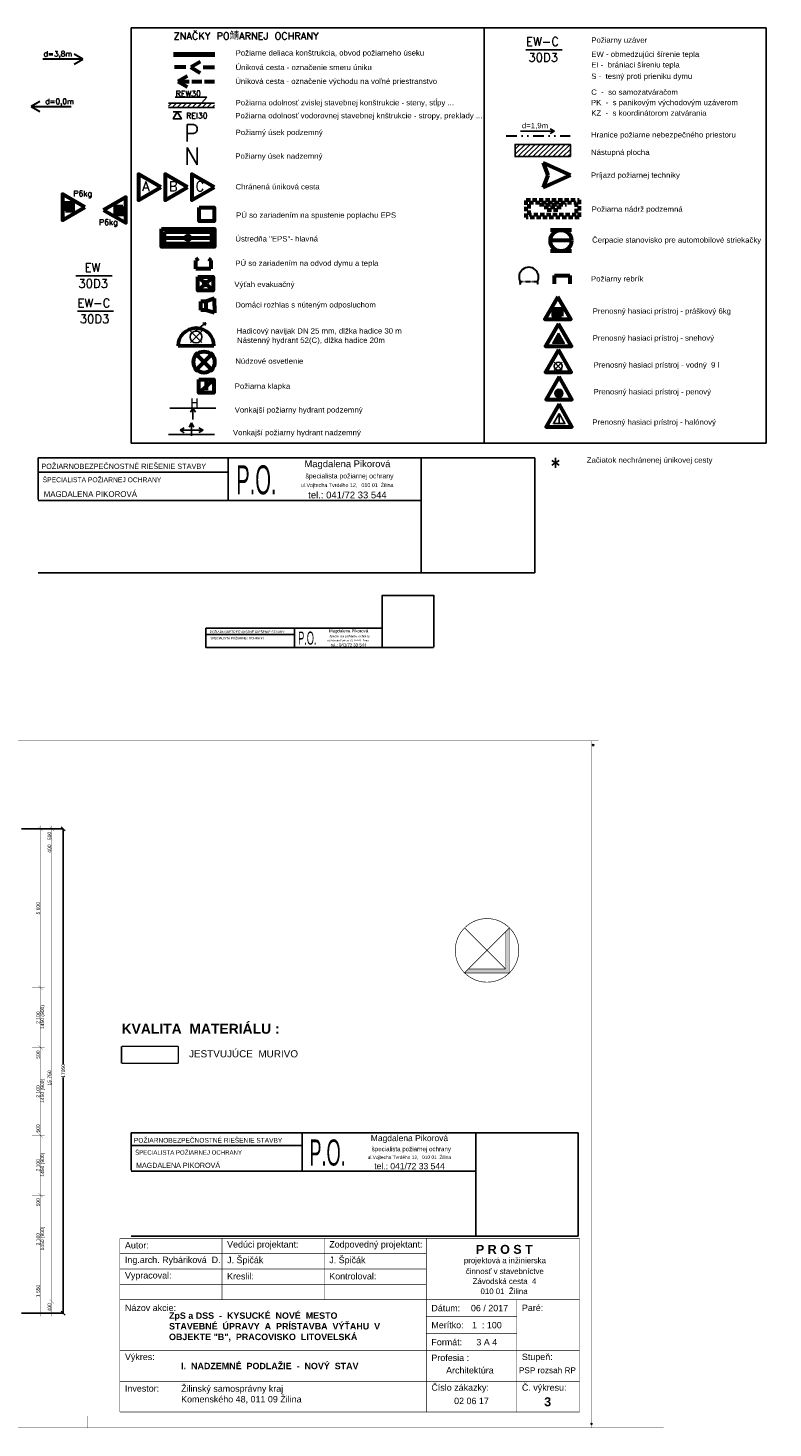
# Model space of a CAD drawing. Extents: x -289843 to 60066, y -44128 to 109843.
# Tile 43 of 61: x -26992 to -735, y 17850 to 67148. Entities that reach past the tile are written whole.
import ezdxf
from ezdxf.enums import TextEntityAlignment as Align

# ---------------------------------------------------------------- set-up
doc = ezdxf.new("R2010")
doc.units = 0
doc.header["$MEASUREMENT"] = 0
for name, pattern in [('DASHDOT', [355.6, 177.8, -88.9, 0, -88.9]), ('DIVIDE', [31.75, 12.7, -6.35, 0, -6.35, 0, -6.35]), ('DIVIDE2', [0.625, 0.25, -0.125, 0, -0.125, 0, -0.125]), ('HIDDEN', [0.375, 0.25, -0.125])]:
    doc.linetypes.add(name, pattern=pattern)
for name, color, linetype in [('CIARY', 7, 'Continuous'), ('EXTERIOR_WALLS', 7, 'Continuous'), ('KOTY', 7, 'Continuous'), ('KÓTY', 7, 'Continuous'), ('múry', 7, 'Continuous'), ('TEXTY', 7, 'Continuous'), ('čiary', 7, 'Continuous')]:
    doc.layers.add(name, color=color, linetype=linetype)
doc.layers.add('odvod PÚ', color=1, linetype='DASHDOT', lineweight=70)
doc.layers.add('PO VECI', color=1, linetype='Continuous', lineweight=60)
doc.styles.add('GENERATED_STYLE_1', font='arial.ttf')
doc.styles.get("Standard").update_dxf_attribs({"font": 'txt', "bigfont": 'BIGFONT.SHX'})
doc.styles.add('Style-3', font='arial.ttf', dxfattribs={"width": 1.052632})
doc.styles.add('style1', font='arial.ttf', dxfattribs={"height": 150})
doc.dimstyles.new('Dimstyle_D87F', dxfattribs={"dimtxt": 125, "dimasz": 142.5, "dimexe": 0.18, "dimexo": 0.3, "dimgap": 0.09, "dimtad": 1, "dimdec": 0, "dimzin": 0, "dimdsep": 46, "dimtxsty": 'GENERATED_STYLE_1', "dimblk": 'ARROWHEAD_6', "dimblk1": 'ARROWHEAD_6', "dimblk2": 'ARROWHEAD_6', "dimcen": 0.09, "dimclrd": 124, "dimclre": 124, "dimclrt": 124, "dimadec": 0, "dimazin": 0, "dimtfac": 1, "dimtdec": 4, "dimtmove": 0, "dimatfit": 0, "dimfxl": 0, "dimtolj": 1, "dimtzin": 0, "dimarcsym": 0})

# ---------------------------------------------------------------- blocks, each defined once
blk = doc.blocks.new('ARROWHEAD_6')
at = {"color": 0, "linetype": 'Continuous'}
for p, q in [((0, 0), (-1, 0)), ((-0.5, -0.5), (0.5, 0.5))]:
    blk.add_line(p, q, dxfattribs=at)
blk = doc.blocks.new('*D746')
at = {"layer": 'Defpoints', "color": 0, "linetype": 'Continuous', "lineweight": 0, "transparency": 16777216}
for p in [(-27223, 38948), (-25750, 38948), (-27223, 21898)]:
    blk.add_point(p, dxfattribs=at)
at = {"layer": 'KÓTY', "color": 124, "linetype": 'Continuous', "lineweight": -2, "transparency": 16777216}
for p, q in [((-27223, 38948), (-25750, 38948)), ((-25750, 38805), (-25750, 30652)), ((-25750, 22040), (-25750, 30194)), ((-27223, 21898), (-25750, 21898))]:
    blk.add_line(p, q, dxfattribs=at)
at = {"layer": 'KÓTY', "color": 124, "linetype": 'Continuous', "lineweight": -2, "transparency": 16777216, "xscale": 142.5, "yscale": 142.5, "zscale": 142.5}
for p, rotation in [((-25750, 38948), 90), ((-25750, 21898), 270)]:
    blk.add_blockref('ARROWHEAD_6', p, dxfattribs=dict(at, rotation=rotation))
at = {"layer": 'KÓTY', "color": 124, "linetype": 'Continuous', "transparency": 16777216, "insert": (-25750, 30423), "char_height": 125, "attachment_point": 5, "rotation": 90, "style": 'GENERATED_STYLE_1'}
blk.add_mtext('\\A1;17050', dxfattribs=at)
blk = doc.blocks.new('*D950')
at = {"layer": 'KÓTY', "color": 124, "linetype": 'Continuous', "transparency": 16777216, "const_width": 6.17}
for points in [[(-26409, 23448), (-26850, 23448)], [(-26625, 23523), (-26475, 23373)], [(-26550, 21898), (-26550, 23448)], [(-26409, 21898), (-26850, 21898)], [(-26625, 21973), (-26475, 21823)], [(-26550, 21785), (-26550, 21898)]]:
    blk.add_lwpolyline(points, dxfattribs=at)
at = {"layer": 'KÓTY', "color": 124, "transparency": 16777216, "style": 'GENERATED_STYLE_1', "oblique": 0}
blk.add_text('1\xa0550', height=125, rotation=90, dxfattribs=at).set_placement((-26575, 22457))
blk = doc.blocks.new('*D951')
at = {"layer": 'KÓTY', "color": 124, "linetype": 'Continuous', "transparency": 16777216, "const_width": 6.17}
for points in [[(-26409, 25548), (-26850, 25548)], [(-26625, 25623), (-26475, 25473)], [(-26550, 23448), (-26550, 25548)], [(-26409, 23448), (-26850, 23448)], [(-26625, 23523), (-26475, 23373)]]:
    blk.add_lwpolyline(points, dxfattribs=at)
at = {"layer": 'KÓTY', "color": 124, "transparency": 16777216, "style": 'GENERATED_STYLE_1', "oblique": 0}
blk.add_text('2\xa0100', height=125, rotation=90, dxfattribs=at).set_placement((-26575, 24282))
blk = doc.blocks.new('*D952')
at = {"layer": 'KÓTY', "color": 124, "linetype": 'Continuous', "transparency": 16777216, "const_width": 6.17}
for points in [[(-26409, 26048), (-26850, 26048)], [(-26625, 26123), (-26475, 25973)], [(-26550, 25548), (-26550, 26048)], [(-26409, 25548), (-26850, 25548)], [(-26625, 25623), (-26475, 25473)]]:
    blk.add_lwpolyline(points, dxfattribs=at)
at = {"layer": 'KÓTY', "color": 124, "transparency": 16777216, "style": 'GENERATED_STYLE_1', "oblique": 0}
blk.add_text('500', height=125, rotation=90, dxfattribs=at).set_placement((-26575, 25653))
blk = doc.blocks.new('*D953')
at = {"layer": 'KÓTY', "color": 124, "linetype": 'Continuous', "transparency": 16777216, "const_width": 6.17}
for points in [[(-26409, 28148), (-26850, 28148)], [(-26625, 28223), (-26475, 28073)], [(-26550, 26048), (-26550, 28148)], [(-26409, 26048), (-26850, 26048)], [(-26625, 26123), (-26475, 25973)]]:
    blk.add_lwpolyline(points, dxfattribs=at)
at = {"layer": 'KÓTY', "color": 124, "transparency": 16777216, "style": 'GENERATED_STYLE_1', "oblique": 0}
blk.add_text('2\xa0100', height=125, rotation=90, dxfattribs=at).set_placement((-26575, 26882))
blk = doc.blocks.new('*D954')
at = {"layer": 'KÓTY', "color": 124, "linetype": 'Continuous', "transparency": 16777216, "const_width": 6.17}
for points in [[(-26409, 28648), (-26850, 28648)], [(-26625, 28723), (-26475, 28573)], [(-26550, 28148), (-26550, 28648)], [(-26409, 28148), (-26850, 28148)], [(-26625, 28223), (-26475, 28073)]]:
    blk.add_lwpolyline(points, dxfattribs=at)
at = {"layer": 'KÓTY', "color": 124, "transparency": 16777216, "style": 'GENERATED_STYLE_1', "oblique": 0}
blk.add_text('500', height=125, rotation=90, dxfattribs=at).set_placement((-26575, 28253))
blk = doc.blocks.new('*D955')
at = {"layer": 'KÓTY', "color": 124, "linetype": 'Continuous', "transparency": 16777216, "const_width": 6.17}
for points in [[(-26409, 30748), (-26850, 30748)], [(-26625, 30823), (-26475, 30673)], [(-26550, 28648), (-26550, 30748)], [(-26409, 28648), (-26850, 28648)], [(-26625, 28723), (-26475, 28573)]]:
    blk.add_lwpolyline(points, dxfattribs=at)
at = {"layer": 'KÓTY', "color": 124, "transparency": 16777216, "style": 'GENERATED_STYLE_1', "oblique": 0}
blk.add_text('2\xa0100', height=125, rotation=90, dxfattribs=at).set_placement((-26575, 29482))
blk = doc.blocks.new('*D956')
at = {"layer": 'KÓTY', "color": 124, "linetype": 'Continuous', "transparency": 16777216, "const_width": 6.17}
for points in [[(-26409, 31248), (-26850, 31248)], [(-26625, 31323), (-26475, 31173)], [(-26550, 30748), (-26550, 31248)], [(-26409, 30748), (-26850, 30748)], [(-26625, 30823), (-26475, 30673)]]:
    blk.add_lwpolyline(points, dxfattribs=at)
at = {"layer": 'KÓTY', "color": 124, "transparency": 16777216, "style": 'GENERATED_STYLE_1', "oblique": 0}
blk.add_text('500', height=125, rotation=90, dxfattribs=at).set_placement((-26575, 30853))
blk = doc.blocks.new('*D957')
at = {"layer": 'KÓTY', "color": 124, "linetype": 'Continuous', "transparency": 16777216, "const_width": 6.17}
for points in [[(-26409, 33348), (-26850, 33348)], [(-26625, 33423), (-26475, 33273)], [(-26550, 31248), (-26550, 33348)], [(-26409, 31248), (-26850, 31248)], [(-26625, 31323), (-26475, 31173)]]:
    blk.add_lwpolyline(points, dxfattribs=at)
at = {"layer": 'KÓTY', "color": 124, "transparency": 16777216, "style": 'GENERATED_STYLE_1', "oblique": 0}
blk.add_text('2\xa0100', height=125, rotation=90, dxfattribs=at).set_placement((-26575, 32082))
blk = doc.blocks.new('*D958')
at = {"layer": 'KÓTY', "color": 124, "linetype": 'Continuous', "transparency": 16777216, "const_width": 6.17}
for points in [[(-26409, 38948), (-26850, 38948)], [(-26475, 38873), (-26625, 39023)], [(-26550, 38948), (-26550, 39060)], [(-26550, 33348), (-26550, 38948)], [(-26409, 33348), (-26850, 33348)], [(-26625, 33423), (-26475, 33273)]]:
    blk.add_lwpolyline(points, dxfattribs=at)
at = {"layer": 'KÓTY', "color": 124, "transparency": 16777216, "style": 'GENERATED_STYLE_1', "oblique": 0}
blk.add_text('5\xa0600', height=125, rotation=90, dxfattribs=at).set_placement((-26575, 35932))
blk = doc.blocks.new('*D960')
at = {"layer": 'KÓTY', "color": 124, "linetype": 'Continuous', "transparency": 16777216, "const_width": 6.17}
for points in [[(-26009, 22298), (-26450, 22298)], [(-26225, 22373), (-26075, 22223)], [(-26150, 21898), (-26150, 22298)], [(-26009, 21898), (-26450, 21898)], [(-26225, 21973), (-26075, 21823)], [(-26150, 21785), (-26150, 21898)]]:
    blk.add_lwpolyline(points, dxfattribs=at)
at = {"layer": 'KÓTY', "color": 124, "transparency": 16777216, "style": 'GENERATED_STYLE_1', "oblique": 0}
blk.add_text('400', height=125, rotation=90, dxfattribs=at).set_placement((-26175, 21956))
blk = doc.blocks.new('*D961')
at = {"layer": 'KÓTY', "color": 124, "linetype": 'Continuous', "transparency": 16777216, "const_width": 6.17}
for points in [[(-26009, 38048), (-26450, 38048)], [(-26225, 38123), (-26075, 37973)], [(-26150, 22298), (-26150, 38048)], [(-26009, 22298), (-26450, 22298)], [(-26225, 22373), (-26075, 22223)]]:
    blk.add_lwpolyline(points, dxfattribs=at)
at = {"layer": 'KÓTY', "color": 124, "transparency": 16777216, "style": 'GENERATED_STYLE_1', "oblique": 0}
blk.add_text('15\xa0750', height=125, rotation=90, dxfattribs=at).set_placement((-26175, 29909))
blk = doc.blocks.new('*D962')
at = {"layer": 'KÓTY', "color": 124, "linetype": 'Continuous', "transparency": 16777216, "const_width": 6.17}
for points in [[(-26225, 38523), (-26075, 38373)], [(-26009, 38448), (-26450, 38448)], [(-26009, 38048), (-26450, 38048)], [(-26225, 38123), (-26075, 37973)], [(-26150, 38048), (-26150, 38448)]]:
    blk.add_lwpolyline(points, dxfattribs=at)
at = {"layer": 'KÓTY', "color": 124, "transparency": 16777216, "style": 'GENERATED_STYLE_1', "oblique": 0}
blk.add_text('400', height=125, rotation=90, dxfattribs=at).set_placement((-26175, 38106))
blk = doc.blocks.new('*D963')
at = {"layer": 'KÓTY', "color": 124, "linetype": 'Continuous', "transparency": 16777216, "const_width": 6.17}
for points in [[(-26009, 38948), (-26450, 38948)], [(-26075, 38873), (-26225, 39023)], [(-26150, 38948), (-26150, 39060)], [(-26150, 38448), (-26150, 38948)], [(-26225, 38523), (-26075, 38373)], [(-26009, 38448), (-26450, 38448)]]:
    blk.add_lwpolyline(points, dxfattribs=at)
at = {"layer": 'KÓTY', "color": 124, "transparency": 16777216, "style": 'GENERATED_STYLE_1', "oblique": 0}
blk.add_text('500', height=125, rotation=90, dxfattribs=at).set_placement((-26175, 38553))
blk = doc.blocks.new('HATCH_583', base_point=(-15932, 22951))
at = {"layer": 'EXTERIOR_WALLS'}
blk.add_hatch(color=7, dxfattribs=at).paths.add_polyline_path([(-15932, 22951), (-15932, 22159), (-16724, 22159), (-16654, 22229), (-16002, 22229), (-16004, 22880)], flags=0)
blk = doc.blocks.new('DIM_2253', base_point=(-26550, 23447.8))
at = {"layer": 'KÓTY', "color": 124, "linetype": 'Continuous'}
for p1, p2, picture, middle in [((-27223, 33347.8), (-27223, 38947.8), '*D958', (-26637.5, 35979.9)), ((-27223, 31247.8), (-27223, 33347.8), '*D957', (-26637.5, 32129.9)), ((-27223, 30747.8), (-27223, 31247.8), '*D956', (-26637.5, 30901.4)), ((-27223, 28647.8), (-27223, 30747.8), '*D955', (-26637.5, 29529.9)), ((-27223, 28147.8), (-27223, 28647.8), '*D954', (-26637.5, 28301.4)), ((-27223, 26047.8), (-27223, 28147.8), '*D953', (-26637.5, 26929.9)), ((-27223, 25547.8), (-27223, 26047.8), '*D952', (-26637.5, 25701.4)), ((-27223, 23447.8), (-27223, 25547.8), '*D951', (-26637.5, 24329.9)), ((-27223, 21897.8), (-27223, 23447.8), '*D950', (-26637.5, 22504.9))]:
    dim = blk.add_aligned_dim(p1=p1, p2=p2, distance=-672.9, dimstyle='Dimstyle_D87F', dxfattribs=at)
    dim.commit()
    dim.dimension.update_dxf_attribs({"geometry": picture, "text_midpoint": middle, "text_rotation": 90})
blk = doc.blocks.new('DIM_2254', base_point=(-26150, 22297.8))
at = {"layer": 'KÓTY', "color": 124, "linetype": 'Continuous'}
for p1, p2, picture, middle in [((-27523, 38447.8), (-27223, 38947.8), '*D963', (-26237.5, 38601.4)), ((-27623, 38047.8), (-27523, 38447.8), '*D962', (-26237.5, 38154.1)), ((-27223, 21897.8), (-27623, 22297.8), '*D960', (-26237.5, 22004.5))]:
    dim = blk.add_linear_dim(base=(-26150, 22297.8), p1=p1, p2=p2, angle=90, dimstyle='Dimstyle_D87F', dxfattribs=at)
    dim.commit()
    dim.dimension.update_dxf_attribs({"geometry": picture, "text_midpoint": middle, "text_rotation": 90})
dim = blk.add_aligned_dim(p1=(-27623, 22297.8), p2=(-27623, 38047.8), distance=-1472.9, dimstyle='Dimstyle_D87F', dxfattribs=at)
dim.commit()
dim.dimension.update_dxf_attribs({"geometry": '*D961', "text_midpoint": (-26237.5, 30004.9), "text_rotation": 90})

msp = doc.modelspace()

# ---------------------------------------------------------------- hatches: boundary and pattern name
at = {"layer": 'PO VECI', "lineweight": 25, "ltscale": 30}
h = msp.add_hatch(dxfattribs=at)
h.set_pattern_fill('ANSI31', color=256, scale=1000, style=0)
h.set_pattern_definition([(45, (-206489.9, 36929.69), (-88.38835, 88.38835), [])])
h.paths.add_polyline_path([(-22043.7, 64505), (-22043.7, 64350), (-20424.1, 64350), (-20424.1, 64505)])
h = msp.add_hatch(dxfattribs=at)
h.set_pattern_fill('ANSI31', color=256, scale=1000, style=0)
h.set_pattern_definition([(45, (-194050.94, 50478.99), (-88.38835, 88.38835), [])])
h.paths.add_polyline_path([(-7875.7, 62618.7), (-7875.7, 63050), (-9825.3, 63050), (-9825.3, 62618.7)])
at = {"layer": 'PO VECI', "ltscale": 30}
for points in [[(-25415.6, 60988.4), (-25676.5, 60988.4), (-25676.5, 60709), (-25415.6, 60709)], [(-23904.8, 60586.2), (-23643.9, 60586.2), (-23643.9, 60865.5), (-23904.8, 60865.5)], [(-8470.9, 57256.3), (-8470.9, 56995.3), (-8191.5, 56995.3), (-8191.5, 57256.3)]]:
    msp.add_hatch(color=256, dxfattribs=at).paths.add_polyline_path(points)
at = {"layer": 'PO VECI', "lineweight": 25, "ltscale": 30}
for points in [[(-8293.6, 56401.5), (-8497, 56049.3), (-8090.3, 56049.3)], [(-8137.6, 54282.7, 1), (-8420.9, 54282.7, 1)]]:
    msp.add_hatch(color=256, dxfattribs=at).paths.add_polyline_path(points)

# ---------------------------------------------------------------- linework, layer by layer
at = {"layer": 'CIARY', "color": 7, "linetype": 'Continuous', "const_width": 22}
msp.add_lwpolyline([(-11934.9, 34668, 1), (-9694.7, 34668, 1)], format="xyb", close=True, dxfattribs=at)
for points in [[(-11606.8, 35460), (-10162.8, 34016)], [(-10022.8, 35460), (-11606.8, 33876)], [(-10162.8, 34016), (-10162.8, 35320)], [(-10022.8, 33876), (-10022.8, 35460)], [(-10162.8, 34016), (-11466.8, 34016)], [(-10022.8, 33876), (-11606.8, 33876)]]:
    msp.add_lwpolyline(points, dxfattribs=at)
at = {"layer": 'KOTY', "linetype": 'Continuous', "lineweight": 25, "ltscale": 100}
for p, q in [((-13665.7, 67147.9), (-23351.3, 67147.9)), ((-23351.3, 67147.9), (-23351.3, 52526.2)), ((-980.6, 67147.9), (-13906, 67147.9)), ((-10921, 52526.2), (-10921, 67147.9)), ((-980.6, 52526.2), (-980.6, 67147.9)), ((-23351.3, 52526.2), (-980.6, 52526.2))]:
    msp.add_line(p, q, dxfattribs=at)
at = {"layer": 'múry', "color": 7, "linetype": 'Continuous'}
for points, const_width in [([(-6884.5, 42045.7), (-68181.3, 42045.7)], 6), ([(-7132.4, 17852.5), (-7132.4, 42045.7)], 6), ([(-15541, 22955.4), (-15173.3, 22955.4)], 5.4), ([(-24907.9, 17852.5), (-24907.9, 18270.2)], 6), ([(-68181.3, 17852.5), (-4585.6, 17852.5)], 6)]:
    msp.add_lwpolyline(points, dxfattribs=dict(at, const_width=const_width))
at = {"layer": 'múry', "color": 7, "linetype": 'Continuous', "lineweight": 0, "const_width": 55}
for points in [[(-21693.6, 31290.2), (-23693.6, 31290.2)], [(-23693.6, 31290.2), (-23693.6, 30690.2)], [(-21693.6, 30690.2), (-21693.6, 31290.2)], [(-23693.6, 30690.2), (-21693.6, 30690.2)]]:
    msp.add_lwpolyline(points, dxfattribs=at)
at = {"layer": 'odvod PÚ', "linetype": 'DASHDOT', "lineweight": 70, "ltscale": 20}
msp.add_line((-21863.4, 66213), (-20402.2, 66213), dxfattribs=at)
at = {"layer": 'PO VECI', "lineweight": 30, "ltscale": 30}
for p, q in [((-25061.1, 66048.9), (-25360.6, 66221.8)), ((-25061.1, 66048.9), (-26468.1, 66048.9)), ((-25360.6, 65875.9), (-25061.1, 66048.9)), ((-26574.9, 64558.2), (-26874.5, 64385.2)), ((-26874.5, 64385.2), (-26574.9, 64212.3)), ((-26874.5, 64385.2), (-25467.4, 64385.2))]:
    msp.add_line(p, q, dxfattribs=at)
at = {"layer": 'PO VECI', "lineweight": 25, "ltscale": 30}
for p, q in [((-9442.5, 66379.2), (-8167.6, 66379.2)), ((-21806.9, 64711), (-20692.5, 64711)), ((-20692.5, 64711), (-20965.1, 64410.9)), ((-22043.7, 64505), (-20424.1, 64505)), ((-22043.7, 64350), (-20424.1, 64350)), ((-21871.6, 64191.4), (-21586.3, 64191.4)), ((-25303.8, 58419.9), (-24028.9, 58419.9)), ((-25252.9, 57173.5), (-23978, 57173.5)), ((-21097.4, 56474.6), (-20726.9, 56768.5)), ((-20726.9, 56768.5), (-20829.3, 56748.3)), ((-20760.7, 56669.7), (-20726.9, 56768.5)), ((-21269.6, 56468.1), (-20869.6, 56068.1)), ((-21269.6, 56068.1), (-20869.6, 56468.1)), ((-8162.5, 55380.2), (-8445.8, 55096.9)), ((-8445.8, 55380.2), (-8162.5, 55096.9)), ((-8304.1, 55238.6), (-8304.1, 55238.6)), ((-21177.8, 53766.2), (-21262.2, 53620)), ((-21177.8, 53766.2), (-21177.8, 53359.7)), ((-21093.3, 53620), (-21177.8, 53766.2)), ((-21225.8, 53244.2), (-21225.8, 52791.8)), ((-8273.5, 53567.9), (-8273.5, 53215.7)), ((-21632.3, 52983.6), (-21225.8, 52983.6)), ((-21483.4, 53066.5), (-21629.7, 52982.1)), ((-21629.7, 52982.1), (-21483.4, 52897.6)), ((-21227.3, 53241.6), (-21311.7, 53095.3)), ((-21142.8, 53095.3), (-21227.3, 53241.6)), ((-20819.3, 52983.6), (-21225.8, 52983.6)), ((-20821.9, 52985.1), (-20968.1, 53069.5)), ((-20968.1, 52900.6), (-20821.9, 52985.1))]:
    msp.add_line(p, q, dxfattribs=at)
at = {"layer": 'PO VECI', "ltscale": 30}
for p, q in [((-21430.5, 65763.8), (-21830.5, 65763.8)), ((-20924.1, 65955.9), (-21256.9, 65763.8)), ((-21256.9, 65763.8), (-20924.1, 65571.6)), ((-20824.1, 65763.8), (-20424.1, 65763.8)), ((-21382.7, 65456.3), (-21715.6, 65264.2)), ((-21715.6, 65264.2), (-21382.7, 65072)), ((-21715.6, 65264.2), (-21315.6, 65264.2)), ((-21215.6, 65264.2), (-20865.6, 65264.2)), ((-20765.6, 65264.2), (-20415.6, 65264.2)), ((-7875.7, 61965.2), (-8838.7, 62403.7)), ((-8838.7, 62403.7), (-8669.3, 61965.2)), ((-8838.7, 61526.7), (-7875.7, 61965.2)), ((-8669.3, 61965.2), (-8838.7, 61526.7)), ((-22186.8, 59760.1), (-21433.7, 59760.1)), ((-21277.1, 59760.1), (-20524.1, 59760.1)), ((-7837.6, 60033.9), (-8583.3, 60033.9)), ((-7837.6, 59661), (-8583.3, 59661)), ((-7837.6, 59288.1), (-8583.3, 59288.1)), ((-20992.8, 59032.6), (-21079.8, 58955.3)), ((-21079.8, 58671.3), (-21079.8, 58955.3)), ((-20547.2, 58671.3), (-21079.8, 58671.3)), ((-20634.2, 59032.6), (-20547.2, 58955.3)), ((-20547.2, 58955.3), (-20547.2, 58671.3)), ((-21001.5, 58382.7), (-20778.7, 58184.6)), ((-20469, 58382.7), (-20691.9, 58184.6)), ((-8432.3, 58143.9), (-8432.3, 58427.9)), ((-8432.3, 58427.9), (-7899.8, 58427.9)), ((-7899.8, 58427.9), (-7899.8, 58143.9)), ((-20778.7, 58107.5), (-21001.5, 57909.5)), ((-20691.9, 58107.5), (-20469, 57909.5)), ((-20722.1, 57517.7), (-20902, 57517.7)), ((-20902, 57217.7), (-20902, 57517.7)), ((-20722.1, 57217.7), (-20902, 57217.7)), ((-20421.3, 57617.7), (-20722.1, 57517.7)), ((-20722.1, 57517.7), (-20722.1, 57217.7)), ((-20421.3, 57117.7), (-20722.1, 57217.7)), ((-20421.3, 57367.7), (-20421.3, 57617.7)), ((-20421.3, 57367.7), (-20421.3, 57117.7)), ((-20461.6, 55708.8), (-21111.6, 55058.8)), ((-21111.6, 55708.8), (-20461.6, 55058.8)), ((-20437.8, 54773.7), (-20970.3, 54300.5)), ((-20704.1, 54537.1), (-20704.1, 54684.2)), ((-20704.1, 54390), (-20704.1, 54537.1))]:
    msp.add_line(p, q, dxfattribs=at)
at = {"layer": 'PO VECI', "color": 1, "lineweight": 25, "ltscale": 30}
for p, q in [((-8438.4, 63511.9), (-8584.7, 63596.3)), ((-8435.8, 63510.4), (-9630.9, 63510.4)), ((-8584.7, 63427.4), (-8438.4, 63511.9))]:
    msp.add_line(p, q, dxfattribs=at)
at = {"layer": 'PO VECI', "linetype": 'DIVIDE', "lineweight": 30, "ltscale": 30}
msp.add_line((-10143.6, 63348.7), (-7888.3, 63348.7), dxfattribs=at)
at = {"layer": 'PO VECI', "linetype": 'HIDDEN', "ltscale": 600}
for p, q in [((-8964, 60936.7), (-8012.6, 60936.7)), ((-8801.8, 60840.9), (-8174.9, 60840.9)), ((-8691.2, 60745), (-8285.5, 60745))]:
    msp.add_line(p, q, dxfattribs=at)
at = {"layer": 'PO VECI', "color": 1, "linetype": 'DIVIDE2', "lineweight": 30}
for p, q in [((-9647.7, 58216.2), (-9038.4, 58216.2)), ((-9647.7, 58216.2), (-9647.7, 58101.6)), ((-9646.9, 58101.6), (-9647.7, 58216.2)), ((-9647.7, 58216.2), (-9038.4, 58216.2)), ((-9038.4, 58216.2), (-9038.4, 58101.6))]:
    msp.add_line(p, q, dxfattribs=at)
at = {"layer": 'PO VECI', "lineweight": 53, "ltscale": 30}
msp.add_line((-20437.8, 55952.2), (-21701.3, 55952.2), dxfattribs=at)
at = {"layer": 'PO VECI', "linetype": 'DASHDOT', "lineweight": -2, "ltscale": 30}
for p, q in [((-21987.6, 53766.2), (-20368, 53766.2)), ((-22035.6, 52837.6), (-20415.9, 52837.6))]:
    msp.add_line(p, q, dxfattribs=at)
at = {"layer": 'PO VECI', "color": 7, "linetype": 'Continuous', "lineweight": 25}
for p, q in [((-9134.4, 52007.1), (-26634.4, 52007.1)), ((-26634.4, 50548.7), (-26634.4, 52007.1)), ((-19940.3, 52007.1), (-13134.8, 52007.1)), ((-19940.3, 50548.7), (-19940.3, 52007.1)), ((-13134.8, 50507.1), (-13134.8, 52007.1)), ((-13134.8, 52007.1), (-13134.8, 47965.9)), ((-9134.4, 47965.9), (-9134.4, 52007.1)), ((-19940.3, 51507.1), (-26634.4, 51507.1)), ((-13134.8, 50507.1), (-26634.4, 50507.1)), ((-13134.8, 50507.1), (-19940.3, 50507.1)), ((-9134.4, 47965.9), (-26634.4, 47965.9)), ((-12694.2, 47170.2), (-14516, 47170.2)), ((-14510.5, 47167.6), (-14510.5, 45332.8)), ((-12694.2, 47174.9), (-12694.2, 45340.2)), ((-14507.6, 46013), (-20720.4, 46013)), ((-20720.4, 45332.3), (-20720.4, 46013)), ((-17600.3, 45350.9), (-17600.3, 46013)), ((-14510.5, 45332), (-14510.5, 46013)), ((-17600.3, 45786), (-20720.4, 45786)), ((-12702.1, 45332), (-20720.4, 45332)), ((-14510.5, 45332), (-17600.3, 45332)), ((-7608, 28242.5), (-23358, 28242.5)), ((-23358, 26930), (-23358, 28242.5)), ((-17333.4, 28242.5), (-11208.4, 28242.5)), ((-17333.4, 26930), (-17333.4, 28242.5)), ((-11208.4, 26892.5), (-11208.4, 28242.5)), ((-11208.4, 28242.5), (-11208.4, 24605.4)), ((-7608, 24605.4), (-7608, 28242.5)), ((-17333.4, 27792.5), (-23358, 27792.5)), ((-11208.4, 26892.5), (-23358, 26892.5)), ((-11208.4, 26892.5), (-17333.4, 26892.5)), ((-7608, 24605.4), (-23358, 24605.4))]:
    msp.add_line(p, q, dxfattribs=at)
at = {"layer": 'PO VECI', "lineweight": 25, "ltscale": 30}
for points in [[(-21729, 64191.4), (-21871.6, 63944.2), (-21586.3, 63944.2)], [(-7875.7, 62618.7), (-9825.3, 62618.7), (-9825.3, 63050), (-7875.7, 63050)], [(-8293.6, 56401.5), (-8497, 56049.3), (-8090.3, 56049.3)], [(-8273.5, 53567.9), (-8476.9, 53215.7), (-8070.2, 53215.7)]]:
    msp.add_lwpolyline(points, close=True, dxfattribs=at)
at = {"layer": 'PO VECI', "ltscale": 30}
for points in [[(-22308, 61544.1), (-23096.3, 61999.2), (-23096.3, 61088.9)], [(-21366, 61544.1), (-22154.3, 61999.2), (-22154.3, 61088.9)], [(-20424.1, 61544.1), (-21212.4, 61999.2), (-21212.4, 61088.9)], [(-24985.2, 60837.8), (-25773.6, 61293), (-25773.6, 60382.7)], [(-24335.2, 60736.7), (-23546.9, 60281.5), (-23546.9, 61191.8)], [(-25674.1, 60708.9), (-25674.1, 60988.2), (-25413.2, 60988.2), (-25413.2, 60708.9)], [(-23646.3, 60865.6), (-23646.3, 60586.3), (-23907.3, 60586.3), (-23907.3, 60865.6)], [(-20962.9, 60822.4), (-20430.3, 60822.4), (-20430.3, 60349.2), (-20962.9, 60349.2)], [(-22286.8, 60074.4), (-20424.1, 60074.4), (-20424.1, 59445.8), (-22286.8, 59445.8)], [(-22186.8, 59974.4), (-20524.1, 59974.4), (-20524.1, 59545.8), (-22186.8, 59545.8)], [(-21001.5, 58382.7), (-20469, 58382.7), (-20469, 57909.5), (-21001.5, 57909.5)], [(-8320.4, 57686.6), (-8775.5, 56898.3), (-7865.2, 56898.3)], [(-8191.4, 56997.8), (-8470.8, 56997.8), (-8470.8, 57258.7), (-8191.4, 57258.7)], [(-8295.5, 56730.8), (-8750.6, 55942.5), (-7840.3, 55942.5)], [(-8300.2, 55814.5), (-8755.4, 55026.2), (-7845.1, 55026.2)], [(-20970.3, 54773.7), (-20437.8, 54773.7), (-20437.8, 54300.5), (-20970.3, 54300.5)], [(-8275.4, 54858.6), (-8730.5, 54070.3), (-7820.2, 54070.3)], [(-8275.4, 53897.2), (-8730.5, 53108.9), (-7820.2, 53108.9)]]:
    msp.add_lwpolyline(points, close=True, dxfattribs=at)
at = {"layer": 'PO VECI', "linetype": 'HIDDEN', "ltscale": 600}
for points in [[(-9431.7, 61099.4), (-7569, 61099.4), (-7569, 60470.8), (-9431.7, 60470.8)], [(-9331.7, 60999.4), (-7669, 60999.4), (-7669, 60570.8), (-9331.7, 60570.8)]]:
    msp.add_lwpolyline(points, close=True, dxfattribs=at)
at = {"layer": 'PO VECI', "ltscale": 30}
for centre, radius in [((-21355.4, 59760.1), 78.3), ((-8210.4, 59661), 372.9), ((-20735.3, 58146.1), 58.1), ((-20786.6, 55383.8), 372.9)]:
    msp.add_circle(centre, radius, dxfattribs=at)
at = {"layer": 'PO VECI', "lineweight": 25, "ltscale": 30}
for centre, radius in [((-21069.6, 56268.1), 208.4), ((-8304.1, 55238.6), 141.6), ((-8279.3, 54282.7), 141.6)]:
    msp.add_circle(centre, radius, dxfattribs=at)
at = {"layer": 'PO VECI', "color": 1, "linetype": 'Continuous', "lineweight": 30}
msp.add_arc((-9343, 58377.5), 344.7, 332.08837, 207.91163, dxfattribs=at)
at = {"layer": 'PO VECI', "lineweight": 53, "ltscale": 30}
msp.add_arc((-21069.6, 55952.2), 631.8, 0, 180, dxfattribs=at)
at = {"layer": 'čiary', "color": 7, "linetype": 'Continuous', "const_width": 19.8}
for points in [[(-23754.9, 24531), (-23754.9, 18411.1)], [(-23754.9, 24531), (-7554.9, 24531)], [(-20154.9, 24531), (-20154.9, 22371)], [(-16554.9, 24531), (-16554.9, 22371)], [(-12954.9, 24531), (-12954.9, 18411.1)], [(-7554.9, 24531), (-7554.9, 18411.1)], [(-23754.9, 23991), (-12954.9, 23991)], [(-12954.9, 23451), (-23754.9, 23451)], [(-12954.9, 22911), (-23754.9, 22911)], [(-7554.9, 22371), (-23754.9, 22371)], [(-9764.6, 18411.1), (-9764.6, 22371)], [(-12954.9, 21771), (-9764.6, 21771)], [(-9764.6, 21171), (-12954.9, 21171)], [(-7554.9, 20571), (-23754.9, 20571)], [(-23754.9, 19491), (-7554.9, 19491)], [(-7554.9, 18411.1), (-23754.9, 18411.1)]]:
    msp.add_lwpolyline(points, dxfattribs=at)

# ---------------------------------------------------------------- block references
at = {"layer": 'EXTERIOR_WALLS', "color": 7, "linetype": 'Continuous', "xscale": 2, "yscale": 2, "zscale": 2}
msp.add_blockref('HATCH_583', (-10022.8, 35460), dxfattribs=at)
at = {"layer": 'KÓTY', "color": 7, "linetype": 'Continuous'}
for name, p in [('DIM_2254', (-26150, 22297.8)), ('DIM_2253', (-26550, 23447.8))]:
    msp.add_blockref(name, p, dxfattribs=at)

# ---------------------------------------------------------------- texts
at = {"layer": 'PO VECI'}
msp.add_text('ZNAČKY PO\\M+18E49ARNEJ OCHRANY', height=250, dxfattribs=at).set_placement((-21856.9, 66744.2))
at = {"layer": 'PO VECI', "ltscale": 30}
for s, height, p in [('EW-C', 300, (-9437.7, 66520.3)), ('30D3', 300, (-9356.5, 65960.9)), ('REW30', 200, (-21787.9, 64739.2)), ('REI30', 200, (-21417.4, 63960.9)), ('P', 600, (-21489.5, 63148.3)), ('N', 600, (-21489.5, 62334.4)), ('P6kg', 200, (-25393.2, 61219.1)), ('P6kg', 200, (-24488.6, 60209.5)), ('EW', 300, (-24997.6, 58563.7)), ('30D3', 300, (-25217.8, 58001.5)), ('EW-C', 300, (-25248.1, 57314.6)), ('30D3', 300, (-25166.9, 56755.2)), ('H', 300, (-21269.9, 53798.1))]:
    msp.add_text(s, height=height, dxfattribs=at).set_placement(p)
at = {"layer": 'PO VECI', "style": 'Style-3', "width": 1.052632}
for s, p in [('Požiarny uzáver', (-7141.3, 66630.1)), ('Požiarne deliaca konštrukcia, obvod požiarneho úseku', (-19677.1, 66178)), ('EW - obmedzujúci šírenie tepla', (-7141.3, 66132)), ('Úniková cesta - označenie smeru úniku', (-19677.1, 65666)), ('S -  tesný proti prieniku dymu', (-7141.3, 65355.5)), ('EI -  brániaci šíreniu tepla', (-7141.3, 65757.1)), ('Úniková cesta - označenie východu na voľné priestranstvo', (-19686, 65179.6)), ('Požiarna odolnosť zvislej stavebnej konštrukcie - steny, stĺpy ...', (-19677.1, 64425.2)), ('C  -  so samozatváračom', (-7141.3, 64795.9)), ('Požiarna odolnosť vodorovnej stavebnej knštrukcie - stropy, preklady ...', (-19686, 63968.5)), ('KZ  -  s koordinátorom zatvárania', (-7141.3, 64059.5)), ('Požiarný úsek podzemný', (-19677.1, 63378.7)), ('Hranice požiarne nebezpečného priestoru', (-7150.8, 63293.2)), ('Požiarny úsek nadzemný', (-19686, 62544.5)), ('Nástupná plocha', (-7150.8, 62678.1)), ('Chránená úniková cesta', (-19677.1, 61464.5)), ('Príjazd požiarnej techniky', (-7150.8, 61872.8)), ('PÚ so zariadením na spustenie poplachu EPS', (-19657.5, 60465.7)), ('Požiarna nádrž podzemná', (-7128.3, 60676.6)), ('Ústredňa "EPS"- hlavná', (-19686, 59630.5)), ('Čerpacie stanovisko pre automobilové striekačky', (-7112.7, 59591)), ('PÚ so zariadením na odvod dymu a tepla', (-19686, 58773.8)), ('Výťah evakuačný', (-19720, 58029.1)), ('Požiarny rebrík', (-7150.8, 58221.9)), ('Domáci rozhlas s núteným odposluchom', (-19686, 57305.9)), ('Prenosný hasiaci prístroj - práškový 6kg', (-7091.1, 57087.3)), ('Prenosný hasiaci prístroj - snehový', (-7091.1, 56138.8)), ('Núdzové osvetlenie', (-19686, 55324.2)), ('Prenosný hasiaci prístroj - vodný  9 l', (-7060.9, 55191.1)), ('Požiarna klapka', (-19706.6, 54442.8)), ('Prenosný hasiaci prístroj - penový', (-7060.9, 54247)), ('Vonkajší požiarny hydrant podzemný', (-19706.6, 53607.7)), ('Prenosný hasiaci prístroj - halónový', (-7101.6, 53177.2)), ('Vonkajší požiarny hydrant nadzemný', (-19769.6, 52809))]:
    msp.add_text(s, height=187, dxfattribs=at).set_placement(p)
at = {"layer": 'PO VECI', "lineweight": 35}
for s, p in [('d=3,8m', (-26441.5, 66146.3)), ('d=0,0m', (-26381.4, 64471.4))]:
    msp.add_text(s, height=187.5, dxfattribs=at).set_placement(p)
at = {"layer": 'PO VECI', "color": 1, "style": 'Style-3', "width": 1.052632}
for s, p in [('PK  -  s panikovým východovým uzáverom ', (-7152.3, 64430.5)), ('d=1,9m', (-9585.8, 63617.9)), ('Začiatok nechránenej únikovej cesty', (-7300.1, 51841.6))]:
    msp.add_text(s, height=187, dxfattribs=at).set_placement(p)
at = {"layer": 'PO VECI', "linetype": 'DASHDOT', "ltscale": 30}
for s, p in [('A', (-22976.2, 61397.3)), ('B', (-22034.3, 61397.3)), ('C', (-21092.3, 61397.3))]:
    msp.add_text(s, height=350, dxfattribs=at).set_placement(p)
at = {"layer": 'PO VECI', "lineweight": 35, "style": 'Style-3', "width": 1.052632}
msp.add_text('Hadicový navijak DN 25 mm, dlžka hadice 30 m', height=187, dxfattribs=at).set_placement((-19642.2, 56388.9))
at = {"layer": 'PO VECI', "color": 1, "lineweight": 35, "style": 'Style-3', "width": 1.052632}
msp.add_text('Nástenný hydrant 52(C), dlžka hadice 20m', height=187, dxfattribs=at).set_placement((-19627.6, 56061.4))
at = {"layer": 'PO VECI', "color": 1, "style": 'style1'}
for height, p in [(184.338, (-26523.2, 51807)), (83.693, (-20589, 45922.2)), (165.904, (-23257.9, 28062.4))]:
    msp.add_text('POŽIARNOBEZPEČNOSTNÉ RIEŠENIE STAVBY', height=height, dxfattribs=at).set_placement(p, align=Align.TOP_LEFT)
at = {"layer": 'PO VECI', "color": 1, "lineweight": 25, "style": 'style1', "width": 0.5}
for height, p in [(1019.2, (-19654.5, 51747.6)), (462.73, (-17470.6, 45895.3)), (917.28, (-17076.1, 28009))]:
    msp.add_text('P.O.', height=height, dxfattribs=at).set_placement(p, align=Align.TOP_LEFT)
at = {"layer": 'PO VECI', "color": 7, "style": 'style1'}
for s, height, p in [('Magdalena Pikorová', 237.93, (-17249.3, 51921.4)), ('špecialista požiarnej ochrany', 173.04, (-17212.1, 51461.8)), ('ul.Vojtecha Tvrdého 12,', 134.971, (-17376.4, 51116.6)), ('tel.: 041/72 33 544', 238.795, (-17114.3, 50824.1)), ('010 01  Žilina       ', 134.971, (-15240.8, 51118.7)), ('Magdalena Pikorová', 108.024, (-16378.5, 45974.2)), ('ul.Vojtecha Tvrdého 12,', 61.279, (-16436.2, 45608.8)), ('špecialista požiarnej ochrany', 78.563, (-16361.6, 45765.5)), ('tel.: 041/72 33 544', 108.417, (-16317.2, 45476)), ('010 01  Žilina       ', 61.264, (-15503.6, 45608.7)), ('Magdalena Pikorová', 214.137, (-14911.4, 28165.4)), ('špecialista požiarnej ochrany', 155.736, (-14877.9, 27751.7)), ('ul.Vojtecha Tvrdého 12,', 121.474, (-15025.8, 27441)), ('tel.: 041/72 33 544', 214.916, (-14789.9, 27177.8)), ('010 01  Žilina       ', 121.474, (-13103.8, 27442.9))]:
    msp.add_text(s, height=height, dxfattribs=at).set_placement(p, align=Align.TOP_LEFT)
at = {"layer": 'PO VECI', "color": 1, "ltscale": 30}
for s, p in [('*', (-8602.7, 51407.5)), ('.', (-7204, 41866.8)), ('.', (-7259.4, 17967.3))]:
    msp.add_text(s, height=600, dxfattribs=at).set_placement(p)
at = {"layer": 'PO VECI', "color": 7, "linetype": 'Continuous', "lineweight": 25, "attachment_point": 7, "style": 'GENERATED_STYLE_1'}
for s, insert, char_height in [('ŠPECIALISTA POŽIARNEJ OCHRANY', (-26476, 51151.6), 170), ('MAGDALENA PIKOROVÁ', (-26439.9, 50633.4), 200), ('ŠPECIALISTA POŽIARNEJ OCHRANY', (-20567.6, 45624.6), 77.183), ('ŠPECIALISTA POŽIARNEJ OCHRANY', (-23215.4, 27472.5), 153), ('MAGDALENA PIKOROVÁ', (-23182.9, 27006.1), 180)]:
    msp.add_mtext(s, dxfattribs=dict(at, insert=insert, char_height=char_height))
at = {"layer": 'TEXTY', "color": 7, "char_height": 125, "width": 979.844, "attachment_point": 2, "rotation": 90, "style": 'GENERATED_STYLE_1'}
for insert in [(-26550, 32319.9), (-26550, 29720.3), (-26550, 27120.7), (-26550, 24521.8)]:
    msp.add_mtext('{\\fArial CE|b0|i0|c238|p34;1450 (900)}', dxfattribs=dict(at, insert=insert))
at = {"layer": 'TEXTY', "color": 7, "style": 'GENERATED_STYLE_1'}
for s, insert, char_height, width, attachment_point in [('{\\fArial CE|b1|i0|c238|p34;KVALITA  MATERIÁLU :}', (-23693.6, 31906), 350, 5712, 4), ('{\\fArial CE|b0|i0|c238|p34;JESTVUJÚCE  MURIVO  }', (-21316.7, 31025.3), 250, 4761.879, 4), ('{\\fArial CE|b0|i0|c238|p34;Autor:}', (-23574.9, 24282.7), 225, 864, 4), ('{\\fArial CE|b0|i0|c238|p34;Vedúci projektant:}', (-19974.9, 24282.7), 225, 2592, 4), ('{\\fArial CE|b0|i0|c238|p34;Zodpovedný projektant:}', (-16374.9, 24282.7), 225, 3402, 4), ('{\\fArial CE|b1|i0|c238|p34;P R O S T}', (-10205.8, 24137.3), 315, 2060.1, 5), ('{\\fArial CE|b0|i0|c238|p34;Ing.arch. Rybáriková  D.}', (-23574.9, 23736.6), 225, 3469.5, 4), ('{\\fArial CE|b0|i0|c238|p34;J. Špičák}', (-19974.9, 23731.3), 225, 1446.332, 4), ('{\\fArial CE|b0|i0|c238|p34;J. Špičák}', (-16374.9, 23731.3), 225, 1446.332, 4), ('{\\fArial CE|b0|i0|c238|p34;činnosť v stavebníctve}', (-10187, 23367.8), 198, 2851.2, 5), ('{\\fArial CE|b0|i0|c238|p34;projektová a inžinierska}', (-10183.9, 23720.5), 198, 2981.88, 5), ('{\\fArial CE|b0|i0|c238|p34;Vypracoval:}', (-23574.9, 23191.8), 225, 1694.25, 4), ('{\\fArial CE|b0|i0|c238|p34;Kreslil:}', (-19974.9, 23191.8), 225, 958.5, 4), ('{\\fArial CE|b0|i0|c238|p34;Kontroloval:}', (-16374.9, 23191.8), 225, 1714.5, 4), ('{\\fArial CE|b0|i0|c238|p34;Závodská cesta  4}', (-10199.6, 23015.1), 198, 2322.54, 5), ('{\\fArial CE|b0|i0|c238|p34;010 01  Žilina}', (-10214.3, 22662.4), 198, 1704.78, 5), ('{\\fArial CE|b0|i0|c238|p34;Názov akcie:}', (-23574.9, 22078.8), 225, 1863, 4), ('{\\fArial CE|b0|i0|c238|p34;Dátum:}', (-12774.9, 22071), 225, 1046.25, 4), ('{\\fArial CE|b0|i0|c238|p34;06 / 2017}', (-10725.4, 22071), 225, 1356.75, 5), ('{\\fArial CE|b0|i0|c238|p34;Paré:}', (-9584.6, 22078.8), 225, 776.25, 4), ('{\\fArial CE|b1|i0|c238|p34;ZpS a DSS  -  KYSUCKÉ  NOVÉ  MESTO \\PSTAVEBNÉ  ÚPRAVY  A  PRÍSTAVBA  VÝŤAHU  V \\POBJEKTE "B",  PRACOVISKO  LITOVELSKÁ  }', (-22022.1, 21919.2), 225, 8972.744, 1), ('{\\fArial CE|b0|i0|c238|p34;Merítko:}', (-12774.9, 21471), 225, 1161, 4), ('1  : 100', (-10819.9, 21471), 225, 1224.767, 5), ('{\\fArial CE|b0|i0|c238|p34;Formát:}', (-12774.9, 20871), 225, 1113.75, 4), (' 3 A 4', (-10866.2, 20871), 225, 843.75, 5), ('{\\fArial CE|b0|i0|c238|p34;Výkres:}', (-23574.9, 20320.3), 225, 1080, 4), ('{\\fArial CE|b1|i0|c238|p34;I.  NADZEMNÉ  PODLAŽIE  -  NOVÝ  STAV  }', (-21594.9, 20031), 225, 6567.75, 4), ('{\\fArial CE|b0|i0|c238|p34;Profesia :}', (-12774.9, 20320.3), 225, 1363.5, 4), ('{\\fArial CE|b0|i0|c238|p34;Stupeň:}', (-9584.6, 20320.3), 225, 1120.5, 4), ('{\\fArial CE|b0|i0|c238|p34;      Architektúra}', (-12780.4, 19880.8), 225, 2254.5, 4), ('{\\fArial CE|b0|i0|c238|p34;PSP rozsah RP}', (-9691.2, 19880.8), 207, 2074.14, 4), ('{\\fArial CE|b0|i0|c238|p34;Investor:}', (-23574.9, 19240.3), 225, 1242, 4), ('{\\fArial CE|b0|i0|c238|p34;Žilinský samosprávny kraj\\PKomenského 48, 011 09 Žilina }', (-21594.9, 19350), 225, 5978.255, 1), ('{\\fArial CE|b0|i0|c238|p34;Číslo zákazky:}', (-12774.9, 19240.3), 225, 2079, 4), ('{\\fArial CE|b0|i0|c238|p34;Č. výkresu:}', (-9584.6, 19240.3), 225, 1626.75, 4), ('{\\fArial CE|b0|i0|c238|p34;02 06 17}', (-11975, 18800.8), 225, 1269, 4), ('{\\fArial CE|b1|i0|c238|p34;3}', (-8677.4, 18771.1), 315, 255.15, 5)]:
    msp.add_mtext(s, dxfattribs=dict(at, insert=insert, char_height=char_height, width=width, attachment_point=attachment_point))

# ---------------------------------------------------------------- dimensions: what is measured, and where the dimension line sits
at = {"layer": 'KÓTY', "color": 7, "linetype": 'Continuous'}
dim = msp.add_aligned_dim(p1=(-27223, 21897.8), p2=(-27223, 38947.8), distance=-1472.9, dimstyle='Dimstyle_D87F', dxfattribs=at)
dim.commit()
dim.dimension.update_dxf_attribs({"geometry": '*D746', "text_midpoint": (-25750, 30422.8), "text_rotation": 90})

doc.saveas('drawing.dxf')
